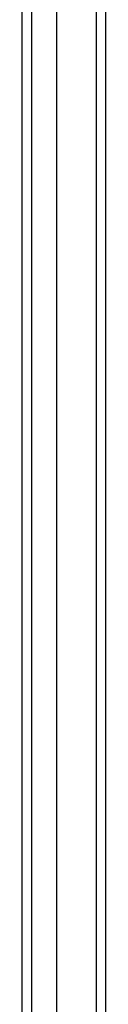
# Model space of a CAD drawing. Header units: inches. Extents: x 16 to 193, y 16 to 114.
# Tile 23 of 87: x 115.047 to 115.913, y 55.955 to 66.158. Entities that reach past the tile are written whole.
import ezdxf

# ---------------------------------------------------------------- set-up
doc = ezdxf.new("R2010")
doc.units = ezdxf.units.IN
doc.header["$MEASUREMENT"] = 0
doc.layers.add('Visible Edges(ANSI)', color=7, linetype='Continuous', lineweight=25)
doc.layers.add('Visible Tangent Edges(ANSI)', color=7, linetype='Continuous', lineweight=25)

msp = doc.modelspace()

# ---------------------------------------------------------------- linework, layer by layer
at = {"layer": 'Visible Edges(ANSI)'}
for p, q in [((115.913, 45.852), (115.913, 87.654)), ((115.401, 87.044), (115.401, 46.462)), ((115.047, 46.65), (115.047, 86.856))]:
    msp.add_line(p, q, dxfattribs=at)
at = {"layer": 'Visible Tangent Edges(ANSI)'}
for p, q in [((115.814, 87.654), (115.814, 45.852)), ((115.146, 46.52), (115.146, 86.986))]:
    msp.add_line(p, q, dxfattribs=at)

doc.saveas('drawing.dxf')
